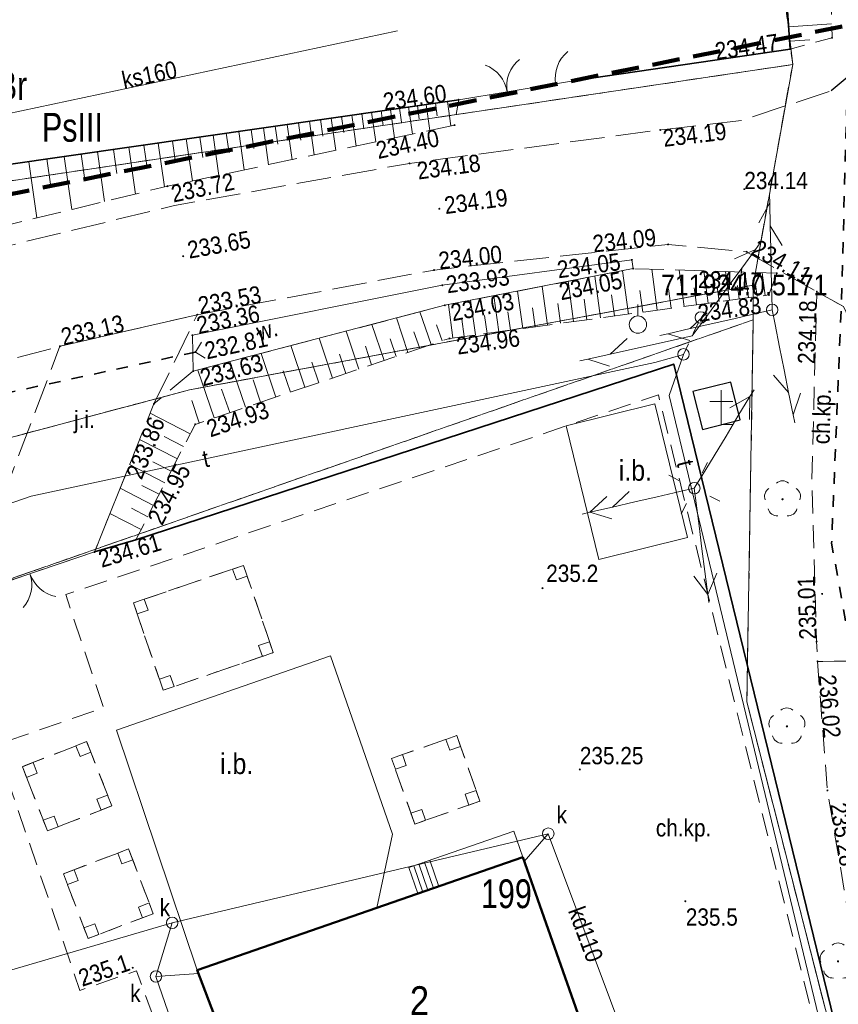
# Model space of a CAD drawing. Header units: metres. Extents: x 7529105 to 7529249, y 5515588 to 5515793.
# Tile 8 of 10: x 7529181 to 7529216, y 5515726 to 5515768. Entities that reach past the tile are written whole.
import ezdxf
from ezdxf.enums import TextEntityAlignment as Align

# ---------------------------------------------------------------- set-up
doc = ezdxf.new("R2010")
doc.units = ezdxf.units.M
doc.header["$MEASUREMENT"] = 0
for name, pattern in [('1.5_0.5', [2, 1.5, -0.5]), ('218-500', [1, 0.5, -0.5]), ('219-500', [0]), ('4', [1.8, 1.2, -0.6]), ('ib05_500', [1, 0.5, -0.5]), ('ib10_500', [1, 0.5, -0.5]), ('ktok02-500', [0]), ('ktok04-500', [0]), ('mz1.0_0.5', [1.5, 1, -0.5]), ('mz1.25_0.5', [1.75, 1.25, -0.5]), ('sm05_500', [1, 0.5, -0.5])]:
    doc.linetypes.add(name, pattern=pattern)
doc.layers.get('0').update_dxf_attribs({"color": 2, "linetype": 'CONTINUOUS', "lineweight": 5})
for name, color, linetype in [('000 Inne (niezydentyfikowane)', 7, 'CONTINUOUS'), ('131-Punkt osnowy pomiarowej', 7, 'CONTINUOUS'), ('131-Punkt osnowy pomiarowej-Atr103', 7, 'CONTINUOUS'), ('209-Opis konturu klasyfikacyjnego', 7, 'CONTINUOUS'), ('210-Oznaczenie użytku', 7, 'CONTINUOUS'), ('217-Granica konturu klasyfikcyjnego', 7, 'CONTINUOUS'), ('218-Granica użytku', 7, 'CONTINUOUS'), ('219-Linia granicy', 7, 'CONTINUOUS'), ('312-Budynek (powierzchnia)', 7, 'CONTINUOUS'), ('312-Numer ewidencyjny budynku', 7, 'CONTINUOUS'), ('320-część budynku wyodrębniona ze względu na liczbę kondygnacji naziemnych (powierzchnia)-Atr25', 7, 'CONTINUOUS'), ('brama (linia)', 7, 'CONTINUOUS'), ('brama (linia) - symbol', 7, 'CONTINUOUS'), ('chodnik (powierzchnia)', 7, 'CONTINUOUS'), ('chodnik (powierzchnia)-Atr17', 7, 'CONTINUOUS'), ('drzewo liściaste (punkt)', 7, 'CONTINUOUS'), ('figura  kapliczka lub krzyż przydrożny (powierzchnia)', 7, 'CONTINUOUS'), ('figura  kapliczka lub krzyż przydrożny (powierzchnia) - symbol', 7, 'CONTINUOUS'), ('furtka (linia)', 7, 'CONTINUOUS'), ('furtka (linia) - symbol', 7, 'CONTINUOUS'), ('inna budowla (powierzchnia)', 7, 'CONTINUOUS'), ('inna budowla (powierzchnia)-Atr17', 7, 'CONTINUOUS'), ('jezdnia (powierzchnia)', 7, 'CONTINUOUS'), ('jezdnia (powierzchnia)-Atr17', 7, 'CONTINUOUS'), ('krawężnik (linia)', 7, 'CONTINUOUS'), ('latarnia na słupie lub maszcie (punkt)', 7, 'CONTINUOUS'), ('Obszar opracowania', 7, 'CONTINUOUS'), ('ogrodzenie trwałe (linia)', 7, 'CONTINUOUS'), ('przepust (linia)', 7, 'CONTINUOUS'), ('przepust (linia) - symbol', 7, 'CONTINUOUS'), ('przewód elektroenergetyczny niskiego napięcia (linia) - symbol', 7, 'CONTINUOUS'), ('przewód kanalizacyjny (linia)', 7, 'CONTINUOUS'), ('przewód kanalizacyjny (linia)-Atr1', 7, 'CONTINUOUS'), ('przewód telekomunikacyjny (linia)', 7, 'CONTINUOUS'), ('przewód telekomunikacyjny (linia) - symbol', 7, 'CONTINUOUS'), ('przewód telekomunikacyjny (linia)-Atr1', 7, 'CONTINUOUS'), ('punkt wysokościowy naturalny', 7, 'CONTINUOUS'), ('punkt wysokościowy naturalny-Atr2', 7, 'CONTINUOUS'), ('punkt wysokościowy sztuczny', 7, 'CONTINUOUS'), ('punkt wysokościowy sztuczny-Atr2', 7, 'CONTINUOUS'), ('rów przydrożny (powierzchnia)', 7, 'CONTINUOUS'), ('rów przydrożny (powierzchnia)-Atr17', 7, 'CONTINUOUS'), ('skarpa nieumocniona (powierzchnia)', 7, 'CONTINUOUS'), ('słup (punkt)', 7, 'CONTINUOUS'), ('słup łączony (linia)', 7, 'CONTINUOUS'), ('słup łączony (linia) - symbol', 7, 'CONTINUOUS'), ('wiata (powierzchnia)', 7, 'CONTINUOUS'), ('wiata (powierzchnia) - symbol', 7, 'CONTINUOUS'), ('właz okrągły - siec kanalizacyjna (punkt)', 7, 'CONTINUOUS'), ('właz okrągły - siec kanalizacyjna (punkt)-Atr17', 7, 'CONTINUOUS')]:
    doc.layers.add(name, color=color, linetype=linetype)
doc.styles.get("Standard").update_dxf_attribs({"font": 'Working1250', "width": 0.75})
doc.linetypes.add('902-500', pattern='A,3.75,0,[1,ksztalty.shx,S=0.5,R=0,X=0,Y=0],3.75', length=7.5)

# ---------------------------------------------------------------- blocks, each defined once
blk = doc.blocks.new('OP021')
at = {"linetype": 'Continuous', "lineweight": 13}
h = blk.add_hatch(color=0, dxfattribs=at)
edge = h.paths.add_edge_path()
edge.add_arc((0, 0), 0.05, 0, 360)
at = {"color": 0, "linetype": 'Continuous', "lineweight": 13}
for centre, start, end in [((-0.38, 0.124), 121.308, 202.548), ((0, 0.4), 49.272, 130.728), ((0.38, 0.124), 337.452, 58.692), ((-0.235, -0.324), 193.221, 274.871), ((0.235, -0.324), 265.129, 346.779)]:
    blk.add_arc(centre, 0.4, start, end, dxfattribs=at)
blk = doc.blocks.new('US22')
at = {"color": 0, "linetype": 'Continuous', "lineweight": 13}
blk.add_circle((0, 0), 0.25, dxfattribs=at)
blk = doc.blocks.new('IB05')
at = {"color": 0, "linetype": 'Continuous', "lineweight": 13}
for q in [(0.354, 0.354), (0.354, -0.354)]:
    blk.add_line((0, 0), q, dxfattribs=at)
blk = doc.blocks.new('SM011')
at = {"color": 0, "linetype": 'Continuous', "lineweight": 13}
for p, q in [((-0.53, 0.531), (-0.883, 0.884)), ((0.531, 0.531), (0.884, 0.884)), ((-0.53, -0.53), (-0.883, -0.883)), ((0.531, -0.53), (0.884, -0.883))]:
    blk.add_line(p, q, dxfattribs=at)
blk = doc.blocks.new('IB10')
at = {"color": 0, "linetype": 'Continuous', "lineweight": 13}
for p, q in [((0, 0), (0, 0.5)), ((0, 0.5), (0.5, 0.5)), ((0.5, 0), (0.5, 0.5)), ((0, 0), (0.5, 0))]:
    blk.add_line(p, q, dxfattribs=at)
blk = doc.blocks.new('OO01')
at = {"color": 0, "linetype": 'Continuous', "lineweight": 13}
for p, q in [((0, 1), (0, 1.5)), ((0, 1), (-0.5, 1)), ((0, 0), (0, 1)), ((0, 1), (0.5, 1)), ((0, 0), (0.5, 0))]:
    blk.add_line(p, q, dxfattribs=at)
blk = doc.blocks.new('OK02')
at = {"color": 0, "linetype": 'Continuous', "lineweight": 0}
for centre, start, end in [((-1.5, 0), 0, 60), ((1.5, 0), 120, 180)]:
    blk.add_arc(centre, 1.5, start, end, dxfattribs=at)
blk = doc.blocks.new('PT01')
at = {"color": 0, "linetype": 'Continuous', "lineweight": 13}
for p, q in [((4.65, 0), (3.784, 0.5)), ((0.65, 0), (0, 0)), ((0.65, 0), (1.65, 0)), ((1.65, 0), (2.65, 0)), ((2.65, 0), (3.65, 0)), ((3.65, 0), (2.784, -0.5)), ((3.65, 0), (4.65, 0)), ((4.65, 0), (5, 0))]:
    blk.add_line(p, q, dxfattribs=at)
blk = doc.blocks.new('PE04')
at = {"color": 0, "linetype": 'Continuous', "lineweight": 13}
for p, q in [((4.65, 0), (3.784, 0.5)), ((0.65, 0), (0, 0)), ((0.65, 0), (1.65, 0)), ((1.65, 0), (2.65, 0)), ((2.65, 0), (3.65, 0)), ((3.65, 0), (4.65, 0)), ((4.65, 0), (3.784, -0.5)), ((4.65, 0), (5, 0))]:
    blk.add_line(p, q, dxfattribs=at)
blk = doc.blocks.new('SM05')
at = {"color": 0, "linetype": 'Continuous', "lineweight": 13}
blk.add_circle((0, 0), 0.25, dxfattribs=at)
blk = doc.blocks.new('SM04')
at = {"color": 0, "linetype": 'Continuous', "lineweight": 13}
blk.add_circle((0, 0), 0.25, dxfattribs=at)
blk = doc.blocks.new('PW01')
at = {"linetype": 'Continuous', "lineweight": 13}
h = blk.add_hatch(color=0, dxfattribs=at)
edge = h.paths.add_edge_path()
edge.add_arc((0, 0), 0.045, 0, 360)
blk = doc.blocks.new('PW02')
at = {"linetype": 'Continuous', "lineweight": 13}
h = blk.add_hatch(color=0, dxfattribs=at)
edge = h.paths.add_edge_path()
edge.add_arc((0, 0), 0.045, 0, 360)
blk = doc.blocks.new('OK04')
at = {"color": 0, "linetype": 'Continuous', "lineweight": 0}
blk.add_arc((1.5, 0.001), 1.5, 120, 180, dxfattribs=at)
blk = doc.blocks.new('131')
at = {"color": 0, "linetype": 'Continuous', "lineweight": 13}
blk.add_line((0, 0.375), (0, 0.875), dxfattribs=at)
blk.add_circle((0, 0), 0.375, dxfattribs=at)

msp = doc.modelspace()

# ---------------------------------------------------------------- linework, layer by layer
at = {"layer": '000 Inne (niezydentyfikowane)', "color": 7, "linetype": 'Continuous', "lineweight": 13}
for p, q in [((7529214, 5515768.05), (7529215.87, 5515768.18)), ((7529214.05, 5515767.42), (7529214.92, 5515767.48)), ((7529199.19, 5515764.81), (7529199.34, 5515763.75)), ((7529195.9, 5515764.34), (7529196.08, 5515763.05)), ((7529196.31, 5515764.4), (7529196.4, 5515763.77)), ((7529196.72, 5515764.45), (7529196.89, 5515763.23)), ((7529197.11, 5515764.51), (7529197.2, 5515763.91)), ((7529197.5, 5515764.57), (7529197.67, 5515763.39)), ((7529197.89, 5515764.62), (7529197.97, 5515764.05)), ((7529198.27, 5515764.68), (7529198.43, 5515763.55)), ((7529198.67, 5515764.73), (7529198.75, 5515764.19)), ((7529192.72, 5515763.88), (7529192.83, 5515763.13)), ((7529193.2, 5515763.95), (7529193.41, 5515762.49)), ((7529193.68, 5515764.02), (7529193.78, 5515763.3)), ((7529194.14, 5515764.08), (7529194.34, 5515762.68)), ((7529194.59, 5515764.15), (7529194.69, 5515763.46)), ((7529195.04, 5515764.21), (7529195.23, 5515762.87)), ((7529195.47, 5515764.27), (7529195.57, 5515763.62)), ((7529190.14, 5515763.51), (7529190.37, 5515761.84)), ((7529190.67, 5515763.58), (7529190.79, 5515762.77)), ((7529191.2, 5515763.66), (7529191.43, 5515762.06)), ((7529191.72, 5515763.73), (7529191.83, 5515762.95)), ((7529192.23, 5515763.81), (7529192.45, 5515762.28)), ((7529187.25, 5515763.09), (7529187.39, 5515762.16)), ((7529187.85, 5515763.18), (7529188.12, 5515761.36)), ((7529188.44, 5515763.26), (7529188.57, 5515762.37)), ((7529189.02, 5515763.35), (7529189.27, 5515761.6)), ((7529189.58, 5515763.43), (7529189.71, 5515762.57)), ((7529184, 5515762.62), (7529184.31, 5515760.47)), ((7529184.69, 5515762.72), (7529184.84, 5515761.68)), ((7529185.36, 5515762.82), (7529185.65, 5515760.79)), ((7529186.01, 5515762.91), (7529186.15, 5515761.93)), ((7529186.64, 5515763), (7529186.91, 5515761.1)), ((7529181.02, 5515762.19), (7529181.37, 5515759.75)), ((7529181.8, 5515762.31), (7529181.97, 5515761.12)), ((7529182.55, 5515762.42), (7529182.88, 5515760.12)), ((7529183.29, 5515762.52), (7529183.45, 5515761.41)), ((7529208.3, 5515755.75), (7529208.06, 5515757.52)), ((7529209.47, 5515755.91), (7529209.25, 5515757.49)), ((7529205.84, 5515755.41), (7529205.59, 5515757.23)), ((7529207.05, 5515755.58), (7529206.79, 5515757.46)), ((7529210.51, 5515756.05), (7529210.32, 5515757.45)), ((7529211.44, 5515756.18), (7529211.27, 5515757.42)), ((7529212.26, 5515756.29), (7529212.11, 5515757.39)), ((7529212.99, 5515756.39), (7529212.86, 5515757.37)), ((7529203.54, 5515755.1), (7529203.31, 5515756.78)), ((7529204.67, 5515755.25), (7529204.43, 5515757)), ((7529208.9, 5515755.83), (7529208.79, 5515756.67)), ((7529210.01, 5515755.98), (7529209.9, 5515756.72)), ((7529210.99, 5515756.12), (7529210.9, 5515756.78)), ((7529211.86, 5515756.23), (7529211.78, 5515756.82)), ((7529212.64, 5515756.34), (7529212.57, 5515756.86)), ((7529201.42, 5515754.81), (7529201.2, 5515756.37)), ((7529202.46, 5515754.95), (7529202.24, 5515756.57)), ((7529205.25, 5515755.33), (7529205.13, 5515756.22)), ((7529206.44, 5515755.5), (7529206.31, 5515756.42)), ((7529207.68, 5515755.66), (7529207.55, 5515756.6)), ((7529199.43, 5515754.54), (7529199.24, 5515755.99)), ((7529200.41, 5515754.67), (7529200.2, 5515756.18)), ((7529203, 5515755.03), (7529202.88, 5515755.85)), ((7529204.1, 5515755.18), (7529203.99, 5515756.03)), ((7529197.48, 5515753.91), (7529196.98, 5515755.41)), ((7529198.48, 5515754.25), (7529198, 5515755.68)), ((7529199.92, 5515754.61), (7529199.82, 5515755.35)), ((7529200.91, 5515754.74), (7529200.8, 5515755.51)), ((7529201.93, 5515754.88), (7529201.82, 5515755.68)), ((7529196.44, 5515753.56), (7529195.91, 5515755.13)), ((7529198.96, 5515754.41), (7529198.72, 5515755.11)), ((7529194.2, 5515752.8), (7529193.62, 5515754.53)), ((7529195.35, 5515753.19), (7529194.79, 5515754.84)), ((7529196.97, 5515753.74), (7529196.71, 5515754.51)), ((7529197.99, 5515754.08), (7529197.74, 5515754.81)), ((7529193, 5515752.4), (7529192.39, 5515754.21)), ((7529195.9, 5515753.38), (7529195.63, 5515754.18)), ((7529191.74, 5515751.97), (7529191.1, 5515753.87)), ((7529194.78, 5515753), (7529194.5, 5515753.84)), ((7529190.42, 5515751.53), (7529189.74, 5515753.52)), ((7529193.61, 5515752.6), (7529193.31, 5515753.49)), ((7529189.06, 5515751.07), (7529188.35, 5515753.15)), ((7529192.38, 5515752.19), (7529192.06, 5515753.11)), ((7529191.08, 5515751.75), (7529190.76, 5515752.72)), ((7529189.74, 5515751.3), (7529189.39, 5515752.32)), ((7529188.42, 5515750.85), (7529188.09, 5515751.82)), ((7529188.03, 5515750.38), (7529186.29, 5515751.28)), ((7529187.74, 5515749.83), (7529186.9, 5515750.26)), ((7529187.47, 5515749.29), (7529185.83, 5515750.13)), ((7529186.93, 5515748.25), (7529185.39, 5515749.05)), ((7529187.2, 5515748.76), (7529186.4, 5515749.17)), ((7529186.68, 5515747.76), (7529185.93, 5515748.14)), ((7529186.43, 5515747.27), (7529184.98, 5515748.02)), ((7529185.89, 5515746.22), (7529184.54, 5515746.92)), ((7529186.18, 5515746.78), (7529185.48, 5515747.15))]:
    msp.add_line(p, q, dxfattribs=at)
at = {"layer": '217-Granica konturu klasyfikcyjnego', "color": 7, "linetype": '1.5_0.5', "lineweight": 18, "flags": 128}
for points in [[(7529214.18, 5515766.41), (7529211.144, 5515792.21)], [(7529176.93, 5515760.87), (7529214.18, 5515766.41)], [(7529212.46, 5515756.83), (7529188, 5515752.29)], [(7529212.47, 5515755.33), (7529212.46, 5515756.83)], [(7529157.68, 5515736.22), (7529212.47, 5515755.33)], [(7529188, 5515752.29), (7529163.08, 5515745.65)]]:
    msp.add_lwpolyline(points, dxfattribs=at)
at = {"layer": '218-Granica użytku', "color": 7, "linetype": '218-500', "lineweight": 18, "flags": 128}
for points in [[(7529211.144, 5515792.21), (7529214.18, 5515766.41)], [(7529214.18, 5515766.41), (7529211.144, 5515792.21)], [(7529214.18, 5515766.41), (7529176.93, 5515760.87)], [(7529176.93, 5515760.87), (7529214.18, 5515766.41)], [(7529212.46, 5515756.83), (7529214.18, 5515766.41)], [(7529214.18, 5515766.41), (7529212.46, 5515756.83)], [(7529188, 5515752.29), (7529212.46, 5515756.83)], [(7529212.46, 5515756.83), (7529188, 5515752.29)], [(7529212.47, 5515755.33), (7529212.46, 5515756.83)], [(7529212.46, 5515756.83), (7529212.47, 5515755.33)], [(7529212.47, 5515755.33), (7529157.68, 5515736.22)], [(7529157.68, 5515736.22), (7529212.47, 5515755.33)], [(7529212.19, 5515738.74), (7529212.47, 5515755.33)], [(7529212.47, 5515755.33), (7529212.19, 5515738.74)], [(7529163.08, 5515745.65), (7529188, 5515752.29)], [(7529188, 5515752.29), (7529163.08, 5515745.65)], [(7529217.87, 5515716.51), (7529212.19, 5515738.74)], [(7529212.19, 5515738.74), (7529217.87, 5515716.51)]]:
    msp.add_lwpolyline(points, dxfattribs=at)
at = {"layer": '219-Linia granicy', "color": 7, "linetype": '219-500', "lineweight": 18, "flags": 128}
for points in [[(7529211.144, 5515792.21), (7529214.18, 5515766.41)], [(7529176.93, 5515760.87), (7529214.18, 5515766.41)], [(7529212.46, 5515756.83), (7529214.18, 5515766.41)], [(7529188, 5515752.29), (7529212.46, 5515756.83)], [(7529212.47, 5515755.33), (7529212.46, 5515756.83)], [(7529212.47, 5515755.33), (7529212.19, 5515738.74)], [(7529163.08, 5515745.65), (7529188, 5515752.29)], [(7529212.19, 5515738.74), (7529217.87, 5515716.51)]]:
    msp.add_lwpolyline(points, dxfattribs=at)
at = {"layer": '312-Budynek (powierzchnia)', "color": 7, "linetype": 'Continuous', "lineweight": 13, "flags": 128}
for points in [[(7529202.46, 5515732), (7529202.07, 5515733.13), (7529197.52, 5515731.56), (7529197.91, 5515730.42)], [(7529198.82, 5515730.73), (7529198.43, 5515731.87)], [(7529198.12, 5515730.49), (7529197.73, 5515731.63)], [(7529198.34, 5515730.57), (7529197.95, 5515731.71)], [(7529198.58, 5515730.65), (7529198.19, 5515731.79)]]:
    msp.add_lwpolyline(points, dxfattribs=at)
at = {"layer": '312-Budynek (powierzchnia)', "color": 7, "linetype": 'Continuous', "lineweight": 50, "flags": 128}
msp.add_lwpolyline([(7529205.41, 5515723.66), (7529202.46, 5515732), (7529188.33, 5515727.1), (7529190.89, 5515720.37)], dxfattribs=at)
at = {"layer": 'brama (linia)', "color": 7, "linetype": 'ktok02-500', "lineweight": 18, "flags": 128}
for points in [[(7529199.68, 5515764.88), (7529203.89, 5515765.57)], [(7529183.87, 5515745.25), (7529178.27, 5515743.36)]]:
    msp.add_lwpolyline(points, dxfattribs=at)
at = {"layer": 'chodnik (powierzchnia)', "color": 7, "linetype": 'mz1.0_0.5', "lineweight": 18, "flags": 128}
for points in [[(7529215.26, 5515740.5), (7529216.8, 5515740.51), (7529216.85, 5515741.42), (7529216.53, 5515748.19), (7529216.8, 5515755.05), (7529216.38, 5515755.9), (7529215.23, 5515756.55), (7529215.01, 5515748.27), (7529215.22, 5515741.36)], [(7529179.58, 5515736.87), (7529183.24, 5515726.22), (7529185.7, 5515727.07), (7529194.37, 5515703.27), (7529195.95, 5515702.34), (7529212.09, 5515707.87), (7529211.76, 5515708.78), (7529215.25, 5515710.28), (7529219.09, 5515711.44), (7529219.26, 5515711.7), (7529217.97, 5515716.78), (7529217.13, 5515716.68), (7529208.35, 5515752.07), (7529182.62, 5515743.4), (7529184.26, 5515738.49)], [(7529186.85, 5515739.25), (7529185.56, 5515743.04), (7529190.34, 5515744.67), (7529191.63, 5515740.88)], [(7529215.26, 5515740.5), (7529215.69, 5515734.9), (7529216.58, 5515729.61), (7529218.45, 5515721.92), (7529220.04, 5515717.01), (7529220.34, 5515716.11), (7529221.88, 5515716.56), (7529219.93, 5515722.39), (7529218.08, 5515729.92), (7529217.26, 5515735.12), (7529216.8, 5515740.51)], [(7529181.83, 5515733.14), (7529180.74, 5515735.93), (7529183.53, 5515737.02), (7529184.62, 5515734.23)], [(7529197.77, 5515733.44), (7529196.77, 5515736.29), (7529199.6, 5515737.28), (7529200.6, 5515734.43)], [(7529183.59, 5515728.47), (7529182.52, 5515731.28), (7529185.35, 5515732.36), (7529186.42, 5515729.55)], [(7529190.89, 5515720.37), (7529188.33, 5515727.1), (7529202.46, 5515732), (7529205.41, 5515723.66), (7529207.42, 5515717.83), (7529208.01, 5515718.05), (7529209.57, 5515713.58), (7529208.96, 5515713.36), (7529210.57, 5515708.69), (7529196.74, 5515703.95), (7529194.4, 5515710.4), (7529193.46, 5515710.06), (7529192.38, 5515713.03), (7529194.88, 5515713.95), (7529193.44, 5515717.91), (7529190.71, 5515716.92), (7529189.63, 5515719.91)]]:
    msp.add_lwpolyline(points, close=True, dxfattribs=at)
at = {"layer": 'figura  kapliczka lub krzyż przydrożny (powierzchnia)', "color": 7, "linetype": 'Continuous', "lineweight": 25, "flags": 128}
msp.add_lwpolyline([(7529210.26, 5515750.57), (7529211.9, 5515750.98), (7529211.49, 5515752.62), (7529209.85, 5515752.21)], close=True, dxfattribs=at)
at = {"layer": 'furtka (linia)', "color": 7, "linetype": 'ktok04-500', "lineweight": 18, "flags": 128}
msp.add_lwpolyline([(7529203.89, 5515765.57), (7529204.75, 5515765.71)], dxfattribs=at)
at = {"layer": 'inna budowla (powierzchnia)', "color": 7, "linetype": 'Continuous', "lineweight": 13, "flags": 128}
for points in [[(7529204.34, 5515750.73), (7529205.77, 5515744.93), (7529209.62, 5515745.88), (7529208.19, 5515751.68)], [(7529188.33, 5515727.1), (7529184.83, 5515737.51), (7529194.12, 5515740.74), (7529196.81, 5515733), (7529196.12, 5515729.8)]]:
    msp.add_lwpolyline(points, close=True, dxfattribs=at)
at = {"layer": 'jezdnia (powierzchnia)', "color": 7, "linetype": '1.5_0.5', "lineweight": 18, "flags": 128}
msp.add_lwpolyline([(7529104.64, 5515737.384), (7529115.39, 5515738.02), (7529129.04, 5515739.27), (7529140.84, 5515741.53), (7529150.03, 5515744.19), (7529156.42, 5515746.31), (7529166.16, 5515749.42), (7529177.57, 5515752.92), (7529182.37, 5515754.18), (7529188.33, 5515755.55), (7529198.61, 5515757.49), (7529208.77, 5515758.6), (7529212.18, 5515758.28), (7529215.23, 5515756.55), (7529216.38, 5515755.9), (7529216.8, 5515755.05), (7529218.91, 5515753.09), (7529219.33, 5515760.52), (7529219.13, 5515769.08), (7529218.72, 5515768.06), (7529217.15, 5515766.36), (7529215.85, 5515765.27), (7529211.96, 5515763.98), (7529208.43, 5515763.57), (7529197.55, 5515762.12), (7529187.35, 5515760.29), (7529176.48, 5515757.66), (7529166.24, 5515754.43)], dxfattribs=at)
msp.add_lwpolyline([(7529186.45, 5515751.68), (7529188.33, 5515755.55), (7529182.37, 5515754.18), (7529178.27, 5515743.36), (7529183.87, 5515745.25)], close=True, dxfattribs=at)
at = {"layer": 'krawężnik (linia)', "color": 7, "linetype": 'Continuous', "lineweight": 25, "flags": 128}
msp.add_lwpolyline([(7529218.516, 5515792.21), (7529218.88, 5515789.02), (7529219.18, 5515783.08), (7529219.23, 5515770.45), (7529219.13, 5515769.08), (7529218.72, 5515768.06), (7529217.15, 5515766.36), (7529215.85, 5515765.27)], dxfattribs=at)
at = {"layer": 'Obszar opracowania', "color": 7, "linetype": '4', "lineweight": 200, "flags": 128}
msp.add_lwpolyline([(7529109.98, 5515664.77), (7529244.65, 5515697.97), (7529234.97, 5515771.82), (7529105.56, 5515745.73)], close=True, dxfattribs=at)
at = {"layer": 'ogrodzenie trwałe (linia)', "color": 7, "linetype": '902-500', "lineweight": 35, "flags": 128}
for points in [[(7529204.75, 5515765.71), (7529214.07, 5515767.08), (7529213.14, 5515780.42), (7529212.074, 5515792.21)], [(7529172.32, 5515768.31), (7529174.18, 5515761.21), (7529199.68, 5515764.88)], [(7529183.87, 5515745.25), (7529185.66, 5515745.78), (7529209.02, 5515753.41), (7529217.97, 5515716.78)]]:
    msp.add_lwpolyline(points, dxfattribs=at)
at = {"layer": 'przepust (linia)', "color": 7, "linetype": 'ib05_500', "lineweight": 35, "flags": 128}
for points in [[(7529216.61, 5515767.7), (7529216.3, 5515756.23), (7529215.87, 5515745.63), (7529217.76, 5515735.13), (7529222.45, 5515717.65), (7529224.94, 5515710.71)], [(7529188.25, 5515753.93), (7529180.16, 5515752.17)]]:
    msp.add_lwpolyline(points, dxfattribs=at)
at = {"layer": 'przewód kanalizacyjny (linia)', "color": 7, "linetype": 'Continuous', "lineweight": 18, "flags": 128}
for points in [[(7529165.13, 5515749.05), (7529166.41, 5515761.36), (7529197.03, 5515767.88)], [(7529205.47, 5515723.5), (7529206.93, 5515724), (7529203.57, 5515733.02), (7529187.24, 5515729.15), (7529144.71, 5515716.69), (7529139.92, 5515715.26)], [(7529203.57, 5515733.02), (7529202.52, 5515731.82)], [(7529187.24, 5515729.15), (7529186.54, 5515726.82), (7529189.72, 5515717.62), (7529193.53, 5515717.67)], [(7529186.54, 5515726.82), (7529188.39, 5515726.95)]]:
    msp.add_lwpolyline(points, dxfattribs=at)
at = {"layer": 'przewód telekomunikacyjny (linia)', "color": 7, "linetype": 'Continuous', "lineweight": 18, "flags": 128}
for points in [[(7529157.51, 5515739.51), (7529181.12, 5515747.68), (7529208.19, 5515753.48), (7529209.44, 5515753.83)], [(7529209.44, 5515753.83), (7529208.82, 5515752.05), (7529218.72, 5515710.9)]]:
    msp.add_lwpolyline(points, dxfattribs=at)
at = {"layer": 'rów przydrożny (powierzchnia)', "color": 7, "linetype": 'Continuous', "lineweight": 18, "flags": 128}
msp.add_lwpolyline([(7529188.12, 5515754.66), (7529188.15, 5515753.1), (7529199.08, 5515755.96), (7529207.25, 5515757.55), (7529207.2, 5515757.93), (7529198.97, 5515756.83)], close=True, dxfattribs=at)
at = {"layer": 'skarpa nieumocniona (powierzchnia)', "color": 7, "linetype": 'mz1.25_0.5', "lineweight": 18, "flags": 128}
msp.add_lwpolyline([(7529215.78, 5515771.58), (7529215.89, 5515767.57), (7529214.07, 5515767.08), (7529213.14, 5515780.42), (7529212.074, 5515792.21)], dxfattribs=at)
for points in [[(7529199.5, 5515763.78), (7529187.04, 5515761.13), (7529176.26, 5515758.51), (7529166.41, 5515755.34), (7529154.77, 5515751.32), (7529148.44, 5515748.97), (7529139.62, 5515746.61), (7529128.68, 5515744.62), (7529117.69, 5515746.4), (7529117.29, 5515747.83), (7529126.54, 5515752.43), (7529128.5, 5515750.54), (7529138.87, 5515751.64), (7529145.69, 5515754.16), (7529152.7, 5515755.3), (7529166.52, 5515760.07), (7529174.18, 5515761.21), (7529199.68, 5515764.88)], [(7529199.5, 5515763.78), (7529187.04, 5515761.13), (7529176.26, 5515758.51), (7529166.41, 5515755.34), (7529154.77, 5515751.32), (7529148.44, 5515748.97), (7529139.62, 5515746.61), (7529128.68, 5515744.62), (7529117.69, 5515746.4), (7529117.29, 5515747.83), (7529126.54, 5515752.43), (7529128.5, 5515750.54), (7529138.87, 5515751.64), (7529145.69, 5515754.16), (7529152.7, 5515755.3), (7529166.52, 5515760.07), (7529174.18, 5515761.21), (7529199.68, 5515764.88)], [(7529213.49, 5515757.35), (7529213.15, 5515756.41), (7529199.28, 5515754.52), (7529188.24, 5515750.79), (7529185.66, 5515745.78), (7529183.87, 5515745.25), (7529186.45, 5515751.68), (7529188.15, 5515753.1), (7529199.08, 5515755.96), (7529207.25, 5515757.55)], [(7529213.49, 5515757.35), (7529213.15, 5515756.41), (7529199.28, 5515754.52), (7529188.24, 5515750.79), (7529185.66, 5515745.78), (7529183.87, 5515745.25), (7529186.45, 5515751.68), (7529188.15, 5515753.1), (7529199.08, 5515755.96), (7529207.25, 5515757.55)]]:
    msp.add_lwpolyline(points, close=True, dxfattribs=at)
at = {"layer": 'słup łączony (linia)', "color": 7, "linetype": 'sm05_500', "lineweight": 18, "flags": 128}
msp.add_lwpolyline([(7529209.44, 5515753.83), (7529210.19, 5515755.43)], dxfattribs=at)
at = {"layer": 'wiata (powierzchnia)', "color": 7, "linetype": 'ib10_500', "lineweight": 18, "flags": 128}
for points in [[(7529186.85, 5515739.25), (7529191.63, 5515740.88), (7529190.34, 5515744.67), (7529185.56, 5515743.04)], [(7529181.83, 5515733.14), (7529184.62, 5515734.23), (7529183.53, 5515737.02), (7529180.74, 5515735.93)], [(7529199.6, 5515737.28), (7529196.77, 5515736.29), (7529197.77, 5515733.44), (7529200.6, 5515734.43)], [(7529182.52, 5515731.28), (7529183.59, 5515728.47), (7529186.42, 5515729.55), (7529185.35, 5515732.36)]]:
    msp.add_lwpolyline(points, close=True, dxfattribs=at)

# ---------------------------------------------------------------- block references
at = {"layer": '131-Punkt osnowy pomiarowej', "color": 7, "linetype": 'Continuous', "lineweight": 18}
msp.add_blockref('131', (7529207.46, 5515755.12), dxfattribs=at)
at = {"layer": 'brama (linia) - symbol', "color": 7, "linetype": 'Continuous', "lineweight": 18}
for p, rotation in [((7529201.785, 5515765.225), 9.308), ((7529181.07, 5515744.305), 198.65)]:
    msp.add_blockref('OK02', p, dxfattribs=dict(at, rotation=rotation))
at = {"layer": 'drzewo liściaste (punkt)', "color": 7, "linetype": 'Continuous', "lineweight": 13}
for p in [(7529213.74, 5515747.54), (7529213.93, 5515737.68), (7529216.15, 5515727.48)]:
    msp.add_blockref('OP021', p, dxfattribs=at)
at = {"layer": 'figura  kapliczka lub krzyż przydrożny (powierzchnia) - symbol', "color": 7, "linetype": 'Continuous', "lineweight": 25}
msp.add_blockref('OO01', (7529211.08, 5515750.78), dxfattribs=at)
at = {"layer": 'furtka (linia) - symbol', "color": 7, "linetype": 'Continuous', "lineweight": 18, "rotation": 9.246000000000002}
msp.add_blockref('OK04', (7529203.89, 5515765.57), dxfattribs=at)
at = {"layer": 'latarnia na słupie lub maszcie (punkt)', "color": 7, "linetype": 'Continuous', "lineweight": 13, "rotation": 288.038}
msp.add_blockref('SM011', (7529209.91, 5515748.02), dxfattribs=at)
at = {"layer": 'przepust (linia) - symbol', "color": 7, "linetype": 'Continuous', "lineweight": 35, "rotation": 12.274}
msp.add_blockref('IB05', (7529188.25, 5515753.93), dxfattribs=at)
at = {"layer": 'przewód elektroenergetyczny niskiego napięcia (linia) - symbol', "color": 1, "linetype": 'Continuous', "lineweight": 18}
for rotation in [58.71899999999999, 192.991, 277.22]:
    msp.add_blockref('PE04', (7529209.91, 5515748.02), dxfattribs=dict(at, rotation=rotation))
at = {"layer": 'przewód telekomunikacyjny (linia) - symbol', "color": 30, "linetype": 'Continuous', "lineweight": 18}
for p, rotation in [((7529213.29, 5515755.76), 91.27000000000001), ((7529209.82, 5515754.63), 53.817), ((7529213.29, 5515755.76), 192.909), ((7529213.29, 5515755.76), 281.2690000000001), ((7529209.82, 5515754.63), 192.513), ((7529209.91, 5515748.02), 192.991)]:
    msp.add_blockref('PT01', p, dxfattribs=dict(at, rotation=rotation))
at = {"layer": 'punkt wysokościowy naturalny', "color": 7, "linetype": 'Continuous', "lineweight": 13, "rotation": 180}
for p in [(7529203.32, 5515743.68), (7529215.46, 5515743.43), (7529209.52, 5515730.09), (7529185.53, 5515727.2), (7529183.46, 5515726.61)]:
    msp.add_blockref('PW01', p, dxfattribs=at)
at = {"layer": 'punkt wysokościowy sztuczny', "color": 7, "linetype": 'Continuous', "lineweight": 13}
for p in [(7529215.89, 5515767.57), (7529214.07, 5515767.08), (7529199.68, 5515764.88), (7529199.5, 5515763.78), (7529208.43, 5515763.57), (7529197.55, 5515762.12), (7529187.04, 5515761.13), (7529212.08, 5515761), (7529198.84, 5515760.15), (7529208.77, 5515758.6), (7529212.18, 5515758.28), (7529187.72, 5515758.09), (7529207.2, 5515757.93), (7529198.61, 5515757.49), (7529207.25, 5515757.55), (7529213.49, 5515757.35), (7529198.97, 5515756.83), (7529213.15, 5515756.41), (7529215.23, 5515756.55), (7529199.08, 5515755.96), (7529188.33, 5515755.55), (7529188.12, 5515754.66), (7529199.28, 5515754.52), (7529182.37, 5515754.18), (7529188.25, 5515753.93), (7529188.15, 5515753.1), (7529186.45, 5515751.68), (7529188.24, 5515750.79), (7529185.66, 5515745.78), (7529183.87, 5515745.25), (7529215.22, 5515741.36), (7529215.26, 5515740.5), (7529204.94, 5515735.81), (7529215.69, 5515734.9)]:
    msp.add_blockref('PW02', p, dxfattribs=at)
at = {"layer": 'słup (punkt)', "color": 7, "linetype": 'Continuous', "lineweight": 18, "rotation": 180}
msp.add_blockref('SM04', (7529213.29, 5515755.76), dxfattribs=at)
at = {"layer": 'słup (punkt)', "color": 7, "linetype": 'Continuous', "lineweight": 13}
msp.add_blockref('SM04', (7529209.91, 5515748.02), dxfattribs=at)
at = {"layer": 'słup łączony (linia) - symbol', "color": 7, "linetype": 'Continuous', "lineweight": 18}
for p in [(7529210.19, 5515755.43), (7529209.44, 5515753.83)]:
    msp.add_blockref('SM05', p, dxfattribs=at)
at = {"layer": 'wiata (powierzchnia) - symbol', "color": 7, "linetype": 'Continuous', "lineweight": 18}
for p, rotation in [((7529190.34, 5515744.67), 198.83), ((7529185.56, 5515743.04), 288.7970000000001), ((7529191.63, 5515740.88), 108.797), ((7529186.85, 5515739.25), 18.83), ((7529183.53, 5515737.02), 201.34), ((7529199.6, 5515737.28), 199.281), ((7529180.74, 5515735.93), 291.34), ((7529196.77, 5515736.29), 289.335), ((7529200.6, 5515734.43), 109.335), ((7529184.62, 5515734.23), 111.34), ((7529197.77, 5515733.44), 19.281), ((7529181.83, 5515733.14), 21.34), ((7529185.35, 5515732.36), 200.888), ((7529182.52, 5515731.28), 290.846), ((7529186.42, 5515729.55), 110.846), ((7529183.59, 5515728.47), 20.888)]:
    msp.add_blockref('IB10', p, dxfattribs=dict(at, rotation=rotation))
at = {"layer": 'właz okrągły - siec kanalizacyjna (punkt)', "color": 7, "linetype": 'Continuous', "lineweight": 18}
for p in [(7529203.57, 5515733.02), (7529187.24, 5515729.15), (7529186.54, 5515726.82)]:
    msp.add_blockref('US22', p, dxfattribs=at)

# ---------------------------------------------------------------- texts
at = {"layer": '131-Punkt osnowy pomiarowej-Atr103', "color": 7, "width": 0.9}
msp.add_text('711924.0.5171', height=0.9, dxfattribs=at).set_placement((7529208.46, 5515756.12), align=Align.BOTTOM_LEFT)
at = {"layer": '209-Opis konturu klasyfikacyjnego', "color": 7, "linetype": 'Continuous', "lineweight": 18, "width": 0.79}
msp.add_text('PsIII', height=1.25, dxfattribs=at).set_placement((7529181.59, 5515764.31), align=Align.TOP_LEFT)
at = {"layer": '210-Oznaczenie użytku', "color": 7, "linetype": 'Continuous', "lineweight": 18, "width": 0.79}
msp.add_text('Br', height=1.25, dxfattribs=at).set_placement((7529179.63, 5515764.87))
at = {"layer": '312-Numer ewidencyjny budynku', "color": 7, "linetype": 'Continuous', "lineweight": 13, "width": 0.79}
msp.add_text('199', height=1.25, dxfattribs=at).set_placement((7529200.65, 5515729.79))
at = {"layer": '320-część budynku wyodrębniona ze względu na liczbę kondygnacji naziemnych (powierzchnia)-Atr25', "color": 7, "width": 0.9}
msp.add_text('2', height=1.25, dxfattribs=at).set_placement((7529197.56, 5515725.15))
at = {"layer": 'chodnik (powierzchnia)-Atr17', "color": 7, "width": 0.9}
msp.add_text('ch.kp.', height=0.75, rotation=88.478, dxfattribs=at).set_placement((7529215.78, 5515749.92))
msp.add_text('ch.kp.', height=0.75, dxfattribs=at).set_placement((7529208.24, 5515732.9))
msp.add_text('ch.kp.', height=0.75, dxfattribs=at).set_placement((7529208.24, 5515732.9))
msp.add_text('ch.kp.', height=0.75, dxfattribs=at).set_placement((7529208.24, 5515732.9))
msp.add_text('ch.kp.', height=0.75, dxfattribs=at).set_placement((7529208.24, 5515732.9))
msp.add_text('ch.kp.', height=0.75, dxfattribs=at).set_placement((7529208.24, 5515732.9))
msp.add_text('ch.kp.', height=0.75, dxfattribs=at).set_placement((7529208.24, 5515732.9))
at = {"layer": 'inna budowla (powierzchnia)-Atr17', "color": 7, "width": 0.9}
for p in [(7529206.63, 5515748.34), (7529189.32, 5515735.61)]:
    msp.add_text('i.b.', height=0.9, dxfattribs=at).set_placement(p)
at = {"layer": 'jezdnia (powierzchnia)-Atr17', "color": 7, "width": 0.9}
msp.add_text('j.i.', height=0.75, dxfattribs=at).set_placement((7529182.98, 5515750.63))
at = {"layer": 'przewód kanalizacyjny (linia)-Atr1', "color": 7, "width": 0.9}
msp.add_text('ks160', height=0.75, rotation=12.021, dxfattribs=at).set_placement((7529186.33, 5515765.6), align=Align.CENTER)
msp.add_text('kd110', height=0.75, rotation=-69.569, dxfattribs=at).set_placement((7529204.77, 5515729.81), align=Align.MIDDLE_LEFT)
at = {"layer": 'przewód telekomunikacyjny (linia)-Atr1', "color": 7, "width": 0.9}
msp.add_text('t', height=0.75, rotation=12.093, dxfattribs=at).set_placement((7529188.82, 5515749.33), align=Align.MIDDLE_RIGHT)
msp.add_text('t', height=0.75, rotation=-76.473, dxfattribs=at).set_placement((7529209.5, 5515749.22), align=Align.MIDDLE_LEFT)
at = {"layer": 'punkt wysokościowy naturalny-Atr2', "color": 7, "width": 0.9}
for s, p in [('235.2', (7529203.48, 5515743.95)), ('235.5', (7529209.54, 5515729.03))]:
    msp.add_text(s, height=0.75, dxfattribs=at).set_placement(p)
msp.add_text('235.1', height=0.75, rotation=19.061, dxfattribs=at).set_placement((7529183.34, 5515726.37))
at = {"layer": 'punkt wysokościowy sztuczny-Atr2', "color": 7, "width": 0.9}
for s, rotation, p in [('234.47', 8.362, (7529210.87, 5515766.61)), ('234.60', 8.19, (7529196.46, 5515764.42)), ('233.65', 10.171, (7529187.98, 5515757.98)), ('234.09', 6.235, (7529205.54, 5515758.25)), ('234.11', 330.437, (7529212.33, 5515758.2)), ('234.00', 6.235, (7529198.85, 5515757.52)), ('233.53', 10.687, (7529188.45, 5515755.57)), ('233.36', 11.31, (7529188.39, 5515754.71)), ('234.18', 88.478, (7529215.15, 5515753.4)), ('233.13', 12.945, (7529182.52, 5515754.21)), ('235.01', 91.74, (7529215.22, 5515741.46)), ('236.02', 274.391, (7529215.31, 5515739.9)), ('235.28', 279.55, (7529215.79, 5515734.29))]:
    msp.add_text(s, height=0.75, rotation=rotation, dxfattribs=at).set_placement(p)
for s, rotation, p in [('234.19', 6.625, (7529208.51, 5515763.58)), ('234.40', 12.006, (7529196.03, 5515763.04)), ('234.18', 7.591, (7529197.83, 5515762.16)), ('233.72', 12.006, (7529187.14, 5515761.15)), ('234.19', 7.591, (7529199.01, 5515760.66)), ('234.17', 358.164, (7529210.09, 5515757.46)), ('234.05', 11.013, (7529203.98, 5515756.91)), ('234.03', 11.013, (7529199.28, 5515756)), ('234.83', 7.76, (7529210.02, 5515755.98)), ('234.96', 7.76, (7529199.54, 5515754.56)), ('232.81', 12.273, (7529188.59, 5515754.34)), ('233.63', 14.663, (7529188.39, 5515753.16)), ('234.93', 18.668, (7529188.66, 5515750.93)), ('233.86', 68.137, (7529185.22, 5515748.63)), ('234.95', 62.753, (7529186.14, 5515746.71)), ('234.61', 16.493, (7529183.97, 5515745.28))]:
    msp.add_text(s, height=0.75, rotation=rotation, dxfattribs=at).set_placement(p, align=Align.TOP_LEFT)
msp.add_text('234.14', height=0.75, dxfattribs=at).set_placement((7529212.08, 5515761))
for s, p in [('234.05', (7529203.96, 5515757.5)), ('233.93', (7529199.14, 5515756.85))]:
    msp.add_text(s, height=0.75, rotation=7.612, dxfattribs=at).set_placement(p, align=Align.MIDDLE_LEFT)
msp.add_text('235.25', height=0.75, dxfattribs=at).set_placement((7529204.94, 5515735.81), align=Align.BOTTOM_LEFT)
at = {"layer": 'rów przydrożny (powierzchnia)-Atr17', "color": 7, "width": 0.9}
msp.add_text('w.', height=0.75, rotation=14.663, dxfattribs=at).set_placement((7529191.02, 5515754.42))
at = {"layer": 'właz okrągły - siec kanalizacyjna (punkt)-Atr17', "color": 7, "width": 0.9}
msp.add_text('k', height=0.75, dxfattribs=at).set_placement((7529203.93, 5515733.47))
msp.add_text('k', height=0.75, dxfattribs=at).set_placement((7529187.15, 5515729.44), align=Align.RIGHT)
msp.add_text('k', height=0.75, dxfattribs=at).set_placement((7529185.42, 5515726.09), align=Align.MIDDLE_LEFT)

doc.saveas('drawing.dxf')
